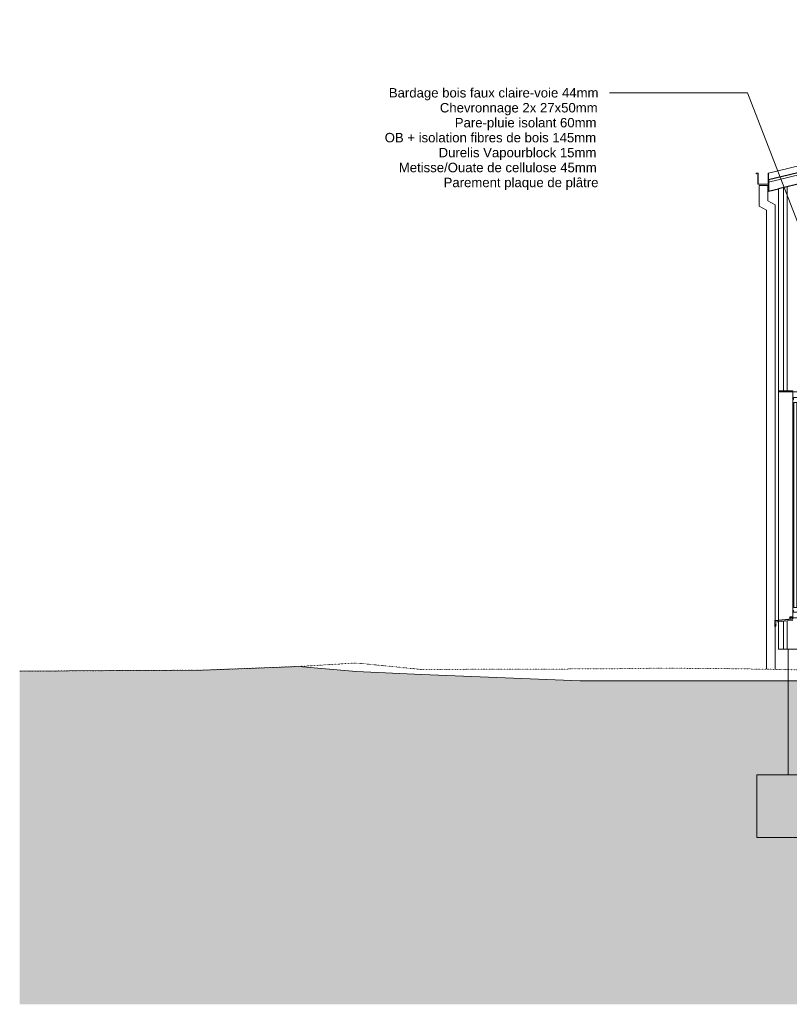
# Model space of a CAD drawing. Header units: millimetres. Extents: x -21851 to 219842, y -3161 to 6433.
# Tile 13 of 81: x 42944 to 49080, y -2628 to 5216. Entities that reach past the tile are written whole.
import ezdxf

# ---------------------------------------------------------------- set-up
doc = ezdxf.new("R2010")
doc.units = ezdxf.units.MM
doc.linetypes.add('A-pointilles', pattern=[0.53, 0, -0.53])
for name, color, linetype, lineweight in [('A-GENM', 13, 'Continuous', 13), ('A-GLAZ', 151, 'Continuous', 13), ('A-ROOF', 132, 'Continuous', 13), ('A-ROOF-FNSH', 132, 'Continuous', 13), ('A-ROOF-MCUT', 132, 'Continuous', 13), ('A-WALL', 113, 'Continuous', 13), ('A-WALL-FNSH', 113, 'Continuous', 13), ('C-TOPO-FNSH', 192, 'A-pointilles', 13), ('C-TOPO-PATT', 8, 'Continuous', 100), ('G-ANNO-TEXT', 231, 'Continuous', 9), ('S-FNDN', 32, 'Continuous', 13)]:
    doc.layers.add(name, color=color, linetype=linetype, lineweight=lineweight)
doc.styles.add('Arial', font='arial.ttf', dxfattribs={"height": 75})

# ---------------------------------------------------------------- blocks, each defined once
blk = doc.blocks.new('Descente EP avec décalage haut _hôte mur_ - Descente Rectangle 70x110mm-8024657-COUPE JJ_50')
at = {"layer": 'A-GENM', "color": 30}
for p, q in [((-12000, 3895), (-11930, 3895)), ((-12000, 3729.1), (-12000, 3895)), ((-11930, 3772), (-11930, 3895)), ((-11870, 3741.4), (-11930, 3772)), ((-12000, 3729.1), (-11940, 3698.5)), ((-11940, 41), (-11940, 3698.5)), ((-11870, 3741.4), (-11870, 430)), ((-11870, 427.8), (-11870, 417.5)), ((-11870, 415.5), (-11870, 398.2)), ((-11870, 395.3), (-11870, 385.5)), ((-11870, 382.6), (-11870, 39.8))]:
    blk.add_line(p, q, dxfattribs=at)
blk = doc.blocks.new('Menuiserie Alu - 1V _ 1fixe - 300x180cm - Bavettes Alu-V20-COUPE JJ_50')
at = {"layer": 'A-GLAZ', "color": 30}
for p, q in [((-11730, 2260), (-11844, 2260)), ((-11844, 2260), (-11844, 2250)), ((-11844, 2250), (-11730, 2250)), ((-11686, 2250), (-11731, 2250)), ((-11731, 2250), (-11731, 2191)), ((-11730, 2250), (-11730, 2260)), ((-11726, 2191), (-11726, 2205)), ((-11726, 2205), (-11686, 2205)), ((-11726, 2205), (-11726, 2191)), ((-11686, 2205), (-11726, 2205)), ((-11686, 2205), (-11686, 2250)), ((-11677, 2211), (-11686, 2211)), ((-11686, 2211), (-11686, 2205)), ((-11677, 2153), (-11677, 2211)), ((-11731, 2191), (-11726, 2191)), ((-11726, 2191), (-11731, 2191)), ((-11731, 2191), (-11731, 2153)), ((-11731, 2153), (-11722, 2153)), ((-11731, 2153), (-11731, 547)), ((-11698, 2167), (-11722, 2167)), ((-11722, 2167), (-11722, 533)), ((-11722, 2153), (-11722, 2167)), ((-11722, 2167), (-11698, 2167)), ((-11698, 533), (-11698, 2167)), ((-11698, 2167), (-11698, 2153)), ((-11698, 2153), (-11677, 2153)), ((-11677, 547), (-11677, 2153)), ((-11661, 1033), (-11677, 1033)), ((-11677, 967), (-11661, 967)), ((-11657.5, 1014.3), (-11661, 1014.3)), ((-11618, 990.2), (-11661, 990.2)), ((-11642.4, 985.4), (-11661, 987.7)), ((-11633.6, 964.3), (-11633.6, 975.5)), ((-11618, 990.2), (-11618, 895)), ((-11621.9, 885), (-11618.7, 885)), ((-11618, 886.7), (-11618, 895)), ((-11722, 547), (-11731, 547)), ((-11731, 547), (-11731, 509)), ((-11726, 509), (-11731, 509)), ((-11731, 509), (-11731, 450)), ((-11731, 509), (-11726, 509)), ((-11726, 495), (-11726, 509)), ((-11726, 509), (-11726, 495)), ((-11686, 495), (-11726, 495)), ((-11726, 495), (-11686, 495)), ((-11722, 533), (-11722, 547)), ((-11722, 533), (-11698, 533)), ((-11698, 533), (-11722, 533)), ((-11677, 547), (-11698, 547)), ((-11698, 547), (-11698, 533)), ((-11686, 450), (-11686, 495)), ((-11686, 495), (-11686, 489)), ((-11686, 489), (-11677, 489)), ((-11677, 489), (-11677, 547)), ((-11755.4, 456), (-11755.4, 439.9)), ((-11755.4, 439.9), (-11750.4, 439.9)), ((-11731, 459.5), (-11753.1, 458.4)), ((-11752.9, 442.4), (-11752.9, 450)), ((-11752.9, 450), (-11731, 450)), ((-11750.4, 442.4), (-11752.9, 442.4)), ((-11750.4, 439.9), (-11750.4, 442.4)), ((-11731, 450), (-11731, 459.5)), ((-11731, 450), (-11686, 450)), ((-11443, 465), (-11686, 465)), ((-11686, 465), (-11686, 450)), ((-11541, 450), (-11443, 450)), ((-11443, 450), (-11443, 465))]:
    blk.add_line(p, q, dxfattribs=at)
at = {"layer": 'A-GLAZ', "color": 30, "flags": 128}
for points in [[(-11661, 1033), (-11661, 1032.5), (-11661, 1031.2), (-11661, 1029), (-11661, 1026), (-11661, 1022.4), (-11661, 1018), (-11661, 1013.3), (-11661, 1008.1), (-11661, 1002.7), (-11661, 997.3), (-11661, 991.9), (-11661, 986.7), (-11661, 982), (-11661, 977.6), (-11661, 974), (-11661, 971), (-11661, 968.8), (-11661, 967.5), (-11661, 967)], [(-11618, 1002.5), (-11618, 999.3), (-11618, 996.1), (-11618, 993), (-11618, 990.2)], [(-11622.3, 885.2), (-11621.9, 885), (-11622.3, 885.2), (-11623.2, 885.7), (-11624.8, 886.5), (-11626.9, 887.5), (-11629.5, 888.9), (-11632.5, 890.4), (-11635.8, 892.1)]]:
    blk.add_lwpolyline(points, dxfattribs=at)
at = {"layer": 'A-GLAZ', "color": 30}
for centre, radius, start, end in [((-11643.6, 975.5), 10, 0, 83), ((-11677.1, 951.8), 45.3, 343.98841, 16.01159), ((-11664.2, 906.4), 31.8, 339.06372, 15.67267), ((-11676.8, 927.1), 44.9, 344.26139, 15.73861), ((-11753, 456), 2.4, 93, 180)]:
    blk.add_arc(centre, radius, start, end, dxfattribs=at)
for points, knots in [([(-11657.5, 1014.3), (-11657.5, 1014.3), (-11657.4, 1014.3), (-11657.2, 1014.3), (-11656.5, 1014.1), (-11655.2, 1013.9), (-11653.6, 1013.6), (-11652.4, 1013.3), (-11651.3, 1013.1), (-11650.6, 1013), (-11650, 1012.9), (-11649.5, 1012.8), (-11648.8, 1012.6), (-11647.5, 1012.4), (-11645.6, 1012), (-11643.6, 1011.6), (-11642.2, 1011.4), (-11641.4, 1011.2), (-11640.8, 1011.1), (-11640.3, 1011), (-11639.5, 1010.8), (-11638.1, 1010.6), (-11636.2, 1010.2), (-11633.8, 1009.7), (-11630.7, 1009.1), (-11626.7, 1008.3), (-11623.6, 1007.7), (-11622, 1007.4)], [0.5, 0.5, 0.5, 0.5, 0.5078125, 0.515625, 0.53125, 0.5625, 0.578125, 0.59375, 0.609375, 0.6171875, 0.625, 0.6328125, 0.640625, 0.65625, 0.6875, 0.71875, 0.734375, 0.7421875, 0.75, 0.7578125, 0.765625, 0.78125, 0.8125, 0.84375, 0.875, 0.9375, 1, 1, 1, 1]), ([(-11622, 1007.4), (-11621.6, 1007.4), (-11621.1, 1007.2), (-11620.5, 1006.9), (-11620.2, 1006.7), (-11619.9, 1006.5), (-11619.7, 1006.3), (-11619.5, 1006.1), (-11619.3, 1005.9), (-11619.1, 1005.7), (-11618.9, 1005.5), (-11618.7, 1005.2), (-11618.5, 1004.7), (-11618.3, 1004.2), (-11618, 1003.5), (-11618, 1002.9), (-11618, 1002.5)], [0, 0, 0, 0, 0.166667, 0.25, 0.291667, 0.333333, 0.375, 0.416667, 0.458333, 0.5, 0.541667, 0.583333, 0.666667, 0.75, 0.833333, 1, 1, 1, 1]), ([(-11619.1, 1005.7), (-11619.2, 1005.8), (-11619.3, 1005.9), (-11619.5, 1006.1), (-11619.7, 1006.3), (-11619.9, 1006.5), (-11620.2, 1006.7), (-11620.5, 1006.9), (-11621.1, 1007.2), (-11621.6, 1007.4), (-11622, 1007.4)], [0.5, 0.5, 0.5, 0.5, 0.5416667, 0.5833333, 0.625, 0.6666667, 0.7083333, 0.75, 0.8333333, 1, 1, 1, 1]), ([(-11618, 886.7), (-11618, 886.4), (-11618, 886.1), (-11618.2, 885.7), (-11618.3, 885.5), (-11618.4, 885.4), (-11618.5, 885.3), (-11618.6, 885.2), (-11618.6, 885.1), (-11618.7, 885.1), (-11618.7, 885), (-11618.7, 885), (-11618.7, 885)], [0, 0, 0, 0, 0.125, 0.1875, 0.25, 0.28125, 0.3125, 0.34375, 0.375, 0.40625, 0.4375, 0.5, 0.5, 0.5, 0.5]), ([(-11618.7, 885), (-11618.7, 885), (-11618.7, 885), (-11618.7, 885.1), (-11618.6, 885.1), (-11618.6, 885.2), (-11618.5, 885.3), (-11618.4, 885.4), (-11618.4, 885.4), (-11618.4, 885.5)], [0.5, 0.5, 0.5, 0.5, 0.5625, 0.59375, 0.625, 0.65625, 0.6875, 0.71875, 0.75, 0.75, 0.75, 0.75])]:
    blk.add_open_spline(points, degree=3, knots=knots, dxfattribs=at)
blk.add_open_spline([(-11635.8, 892.1), (-11635.6, 892.6), (-11635.1, 893.5), (-11634.7, 894.5), (-11634.5, 895)], degree=3, dxfattribs=at)
blk = doc.blocks.new('Bavette Aluminium - Bavelle Aluminium-V21-COUPE JJ_50')
at = {"layer": 'A-GLAZ', "color": 30}
for p, q in [((-11733, 441.9), (-11873, 429.7)), ((-11873, 429.7), (-11873, 392.3)), ((-11873, 392.3), (-11863.8, 401.5)), ((-11871, 427.9), (-11731, 440.1)), ((-11871, 397.2), (-11871, 427.9)), ((-11865.3, 402.9), (-11871, 397.2)), ((-11863.8, 401.5), (-11865.3, 402.9)), ((-11731, 450), (-11733, 450)), ((-11733, 450), (-11733, 441.9)), ((-11731, 440.1), (-11731, 450))]:
    blk.add_line(p, q, dxfattribs=at)
blk = doc.blocks.new('Bavette Aluminium - Bavelle Aluminium-8372836-COUPE JJ_50')
at = {"layer": 'A-GLAZ', "color": 30}
for p, q in [((-11873, 392.3), (-11873, 379.6)), ((-11844, 422.1), (-11871, 417.3)), ((-11871, 415.3), (-11844, 420.1)), ((-11871, 384.5), (-11871, 394.3)), ((-11873, 379.6), (-11863.8, 388.8)), ((-11865.3, 390.2), (-11871, 384.5)), ((-11863.8, 388.8), (-11865.3, 390.2))]:
    blk.add_line(p, q, dxfattribs=at)

msp = doc.modelspace()

# ---------------------------------------------------------------- hatches: boundary and pattern name
at = {"layer": 'C-TOPO-PATT', "lineweight": 13}
h = msp.add_hatch(dxfattribs=at)
h.set_pattern_fill('FP_69', color=256, style=0, pattern_type=2)
h.set_pattern_definition([(45, (69376.38, 6040.61), (213.84253, 356.40374), [1612.9, -806.45]), (135, (69376.38, 6040.61), (213.84253, -356.40374), [1612.9, -806.45])])
h.paths.add_polyline_path([(42944.5, -2628), (101834.4, -2628), (101834.4, 23.2), (99735.6, 32.6), (99672, 28.7), (98025.7, 29.6), (92862.9, 1.7), (92402.8, 0), (93722.6, 0), (93722.6, -605), (85652.7, -605), (85652.7, -20.7), (84351.5, -20), (71124.2, -20.4), (68363.8, -27.7), (62497.8, -37.1), (60765.1, -40.4), (60765.1, -605), (49300, -605), (49300, -50), (47413.7, -50), (46149.2, -0.8), (45628.2, 22.7), (45170, 63.2), (44401.2, 33.5), (43723.4, 30.6), (42944.5, 25), (42944.5, -353.9)])

# ---------------------------------------------------------------- linework, layer by layer
at = {"layer": 'A-ROOF', "color": 20, "lineweight": 25}
for p, q in [((48914.5, 3942.6), (54002.6, 5164.1)), ((48914.5, 3942.6), (48914.5, 3850)), ((48914.5, 3850), (48994.5, 3869.2))]:
    msp.add_line(p, q, dxfattribs=at)
at = {"layer": 'A-ROOF', "color": 30}
msp.add_line((48914.5, 3922), (54002.6, 5143.5), dxfattribs=at)
at = {"layer": 'A-ROOF-FNSH', "color": 30}
msp.add_line((54002.6, 5215.5), (48914.5, 3994), dxfattribs=at)
at = {"layer": 'A-ROOF-MCUT', "color": 30}
for p, q in [((48831.5, 3994), (48816, 3994)), ((48816, 3994), (48816, 3986.8)), ((48816, 3986.8), (48818, 3986.8)), ((48818, 3986.8), (48818, 3992)), ((48818, 3992), (48829.5, 3992)), ((48829.5, 3992), (48829.5, 3904)), ((48831.5, 3906), (48831.5, 3994)), ((48914.5, 3994), (48912.5, 3994)), ((48912.5, 3994), (48912.5, 3906)), ((48914.5, 3942.6), (48914.5, 3994)), ((48829.5, 3904), (48914.5, 3904)), ((48912.5, 3906), (48831.5, 3906))]:
    msp.add_line(p, q, dxfattribs=at)
at = {"layer": 'A-WALL', "color": 20, "lineweight": 25}
msp.add_line((49375.5, 3960.7), (48994.5, 3869.2), dxfattribs=at)
at = {"layer": 'A-WALL', "color": 30}
for p, q in [((49034.5, 3878.8), (49034.5, 2260)), ((49063.5, 3885.8), (49063.5, 2260)), ((48994.5, 432.2), (48994.5, 2250)), ((49063.5, 2260), (49107.5, 2260)), ((48994.5, 420.1), (48994.5, 430.2)), ((49034.5, 423.6), (49034.5, 200)), ((49108.5, 430.1), (49063.5, 426.2)), ((49063.5, 426.2), (49063.5, 200)), ((49063.5, 200), (49150, 200))]:
    msp.add_line(p, q, dxfattribs=at)
at = {"layer": 'A-WALL-FNSH', "color": 30}
for p, q in [((48994.5, 3869.2), (48994.5, 2260)), ((48994.5, 2260), (49063.5, 2260)), ((49063.5, 426.2), (48994.5, 420.1)), ((48994.5, 420.1), (48994.5, 200)), ((48994.5, 200), (49063.5, 200)), ((49070, 200), (49070, -800))]:
    msp.add_line(p, q, dxfattribs=at)
at = {"layer": 'C-TOPO-FNSH', "color": 40}
for p, q in [((45628.2, 90.9), (45170, 63.2)), ((46149.2, 39.3), (45628.2, 90.9)), ((43723.4, 30.6), (42944.5, 25)), ((44401.2, 33.5), (43723.4, 30.6)), ((45170, 63.2), (44401.2, 33.5)), ((47566.2, 43.9), (46149.2, 39.3)), ((48085.1, 49.8), (47566.2, 43.9)), ((48624.4, 45.6), (48085.1, 49.8)), ((52114.8, -12.5), (48624.4, 45.6))]:
    msp.add_line(p, q, dxfattribs=at)
at = {"layer": 'C-TOPO-FNSH', "color": 7, "linetype": 'Continuous'}
for p, q in [((43723.4, 30.6), (42944.5, 25)), ((44401.2, 33.5), (43723.4, 30.6)), ((45170, 63.2), (44401.2, 33.5)), ((45628.2, 22.7), (45170, 63.2)), ((46149.2, -0.8), (45628.2, 22.7)), ((47413.7, -50), (46149.2, -0.8)), ((49300, -50), (47413.7, -50))]:
    msp.add_line(p, q, dxfattribs=at)
at = {"layer": 'G-ANNO-TEXT', "color": 50}
for p, q in [((48746.2, 4633.3), (47645.9, 4633.3)), ((49253.7, 3321), (48746.2, 4633.3))]:
    msp.add_line(p, q, dxfattribs=at)
at = {"layer": 'S-FNDN', "color": 30}
for p, q in [((49550, -800), (48820, -800)), ((48820, -800), (48820, -1300)), ((48820, -1300), (49550, -1300))]:
    msp.add_line(p, q, dxfattribs=at)

# ---------------------------------------------------------------- block references
at = {"layer": 'A-GENM', "color": 30}
msp.add_blockref('Descente EP avec décalage haut _hôte mur_ - Descente Rectangle 70x110mm-8024657-COUPE JJ_50', (60838.5, 0), dxfattribs=at)
at = {"layer": 'A-GLAZ', "color": 30}
for name in ['Menuiserie Alu - 1V _ 1fixe - 300x180cm - Bavettes Alu-V20-COUPE JJ_50', 'Bavette Aluminium - Bavelle Aluminium-V21-COUPE JJ_50', 'Bavette Aluminium - Bavelle Aluminium-8372836-COUPE JJ_50']:
    msp.add_blockref(name, (60838.5, 0), dxfattribs=at)

# ---------------------------------------------------------------- texts
at = {"layer": 'G-ANNO-TEXT', "color": 7, "char_height": 75, "attachment_point": 1, "style": 'Arial'}
for s, insert, width in [('Bardage bois faux claire-voie 44mm', (45887.4, 4670.8), 2008.227), ('Chevronnage 2x 27x50mm', (46294.2, 4551.7), 1515.189), ('Pare-pluie isolant 60mm', (46413.3, 4432.7), 1370.886), ('OB + isolation fibres de bois 145mm', (45854.3, 4313.6), 2048.312), ('Durelis Vapourblock 15mm', (46284.3, 4194.6), 1527.215), ('Metisse/Ouate de cellulose 45mm', (45966.8, 4075.5), 1912.025), ('Parement plaque de plâtre', (46324, 3956.4), 1479.113)]:
    msp.add_mtext(s, dxfattribs=dict(at, insert=insert, width=width))

doc.saveas('drawing.dxf')
